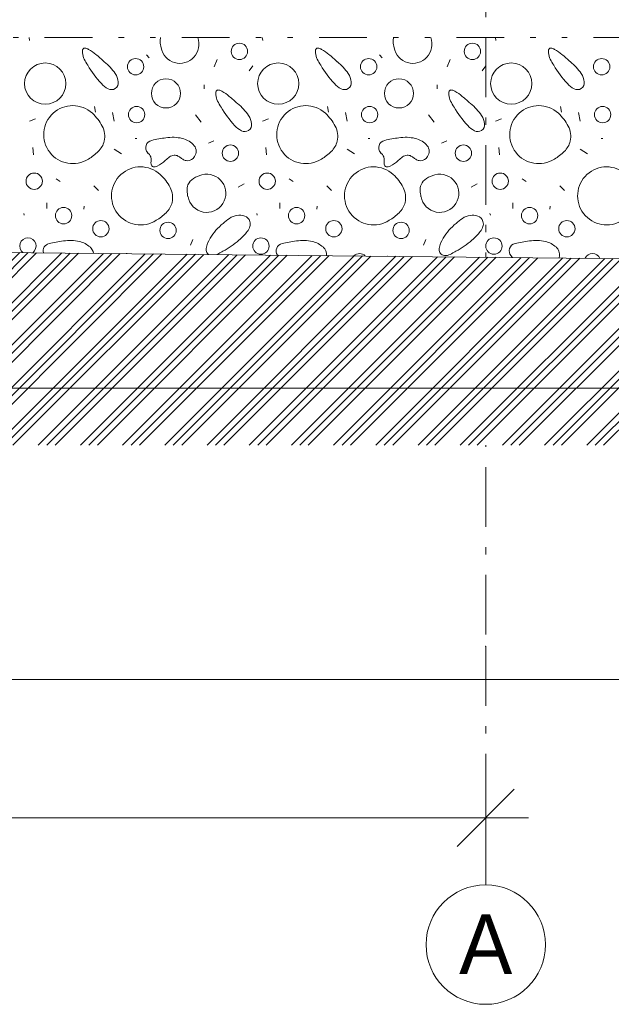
# Model space of a CAD drawing. Header units: millimetres. Extents: x -479461597 to -478645968, y -1101060132 to -1100898045.
# Tile 141 of 145: x -478664610 to -478662131, y -1101050701 to -1101046576. Entities that reach past the tile are written whole.
import ezdxf
from ezdxf.enums import TextEntityAlignment as Align

# ---------------------------------------------------------------- set-up
doc = ezdxf.new("R2010")
doc.units = ezdxf.units.MM
doc.header["$MEASUREMENT"] = 0
for name, pattern in [('Wipeout_Contour', [1000, 0, -1000]), ('Čerchovaná M', [450, 250, -85, 30, -85]), ('Čerchovaná se dvěma tečkami', [575, 200, -110, 22.5, -110, 22.5, -110])]:
    doc.linetypes.add(name, pattern=pattern)
for name, color, linetype in [('Bourané_2D prvky - vyplně', 7, 'Continuous'), ('Bourané_Kóty - SP', 7, 'Continuous'), ('Konstrukční síť', 7, 'Continuous'), ('Kóty - SP', 7, 'Continuous')]:
    doc.layers.add(name, color=color, linetype=linetype)
for name, color, linetype, lineweight, true_color in [('Bourané_2D prvky - vyplně_Pero_č.__40', 7, 'Continuous', 13, 0xc9ca94), ('Bourané_Konstrukce - základy výkop_Pero_č.__109', 7, 'Continuous', 13, 0x6da3d7), ('Bourané_Kóty - SP_Pero_č.__25', 7, 'Continuous', 13, 0x1a4f6e), ('Bourané_Kóty - SP_Pero_č.__45', 7, 'Continuous', 13, 0x1a4f6e), ('Bourané_Kóty - SP_Pero_č.__85', 7, 'Continuous', 13, 0x1a4f6e), ('Konstrukční síť_Pero_č.__81', 7, 'Continuous', 13, 0xa8a8a8), ('Kóty - SP_Pero_č.__25', 7, 'Continuous', 13, 0x1a4f6e), ('Kóty - SP_Pero_č.__45', 7, 'Continuous', 13, 0x1a4f6e), ('Kóty - SP_Pero_č.__85', 7, 'Continuous', 13, 0x1a4f6e)]:
    doc.layers.add(name, color=color, linetype=linetype, lineweight=lineweight, true_color=true_color)
doc.layers.add('Konstrukce - základy podsyp_Pero_č.__96', color=124, linetype='Continuous', lineweight=13)
doc.layers.add('Konstrukční síť_Pero_č.__183', color=7, linetype='Continuous', lineweight=20)
doc.styles.add('GENERATED_STYLE_5', font='txt')
doc.styles.add('GENERATED_STYLE_7', font='txt')
doc.dimstyles.new('GENERATED_STYLE__1', dxfattribs={"dimtxt": 275, "dimasz": 228, "dimexe": 0.18, "dimexo": 400, "dimgap": 0.09, "dimtad": 1, "dimtih": 1, "dimtoh": 1, "dimdec": 0, "dimzin": 0, "dimdsep": 46, "dimtxsty": 'GENERATED_STYLE_5', "dimblk": 'ARROWHEAD_6', "dimblk1": 'ARROWHEAD_6', "dimblk2": 'ARROWHEAD_6', "dimcen": 0.09, "dimclrd": 256, "dimclre": 256, "dimclrt": 256, "dimazin": 0, "dimtfac": 1, "dimtdec": 4, "dimtmove": 0, "dimatfit": 3, "dimfxl": 1, "dimtolj": 1, "dimtzin": 0, "dimarcsym": 0})
doc.dimstyles.new('GENERATED_STYLE__5', dxfattribs={"dimtxt": 275, "dimasz": 228, "dimexe": 0.18, "dimexo": 0.0625, "dimgap": 0.09, "dimtad": 1, "dimtih": 1, "dimtoh": 1, "dimdec": 0, "dimzin": 0, "dimdsep": 46, "dimtxsty": 'GENERATED_STYLE_5', "dimblk": 'ARROWHEAD_6', "dimblk1": 'ARROWHEAD_6', "dimblk2": 'ARROWHEAD_6', "dimcen": 0.09, "dimclrd": 256, "dimclre": 256, "dimclrt": 256, "dimazin": 0, "dimtfac": 1, "dimtdec": 4, "dimtmove": 0, "dimatfit": 3, "dimfxl": 1, "dimtolj": 1, "dimtzin": 0, "dimarcsym": 0})
doc.dimstyles.new('GENERATED_STYLE__6', dxfattribs={"dimtxt": 275, "dimasz": 261.25, "dimexe": 0.18, "dimexo": 400, "dimgap": 0.09, "dimtad": 1, "dimtih": 1, "dimtoh": 1, "dimdec": 0, "dimzin": 0, "dimdsep": 46, "dimtxsty": 'GENERATED_STYLE_5', "dimblk": 'ARROWHEAD_6', "dimblk1": 'ARROWHEAD_6', "dimblk2": 'ARROWHEAD_6', "dimcen": 0.09, "dimclrd": 256, "dimclre": 256, "dimclrt": 256, "dimazin": 0, "dimtfac": 1, "dimtdec": 4, "dimtmove": 0, "dimatfit": 3, "dimfxl": 1, "dimtolj": 1, "dimtzin": 0, "dimarcsym": 0})

# ---------------------------------------------------------------- blocks, each defined once
blk = doc.blocks.new('*X179', base_point=(-478662657.7, -1101046200.7))
at = {"layer": 'Bourané_2D prvky - vyplně_Pero_č.__40', "color": 9, "linetype": 'Continuous', "lineweight": 13, "true_color": 0xc9ca94}
for p, q in [((-478664568.6, -1101046662.5), (-478664570.1, -1101046650.7)), ((-478663592.3, -1101046662.5), (-478663593.8, -1101046650.7)), ((-478662616, -1101046662.5), (-478662617.4, -1101046650.7)), ((-478664079.4, -1101046723.3), (-478664067.5, -1101046735.2)), ((-478663103, -1101046723.3), (-478663091.2, -1101046735.2)), ((-478663783.3, -1101046742.3), (-478663795.1, -1101046773.1)), ((-478663648.3, -1101046789.6), (-478663634.1, -1101046768.3)), ((-478662807, -1101046742.3), (-478662818.8, -1101046773.1)), ((-478662672, -1101046789.6), (-478662657.7, -1101046768.3)), ((-478663837.8, -1101046848.9), (-478663837.8, -1101046865.4)), ((-478662861.4, -1101046848.9), (-478662861.4, -1101046865.4)), ((-478664297.3, -1101046938.9), (-478664292.5, -1101046962.6)), ((-478664221.5, -1101046964.9), (-478664214.4, -1101047000.4)), ((-478663849.6, -1101047005.2), (-478663873.3, -1101046974.4)), ((-478663321, -1101046938.9), (-478663316.2, -1101046962.6)), ((-478663245.2, -1101046964.9), (-478663238.1, -1101047000.4)), ((-478662873.3, -1101047005.2), (-478662897, -1101046974.4)), ((-478662344.6, -1101046938.9), (-478662339.9, -1101046962.6)), ((-478662268.8, -1101046964.9), (-478662261.7, -1101047000.4)), ((-478664543.6, -1101046991), (-478664569.7, -1101047000.4)), ((-478663567.3, -1101046991), (-478663593.3, -1101047000.4)), ((-478662591, -1101046991), (-478662617, -1101047000.4)), ((-478664126.7, -1101047073.9), (-478664119.6, -1101047073.9)), ((-478663818.8, -1101047092.8), (-478663797.5, -1101047083.4)), ((-478663150.4, -1101047073.9), (-478663143.3, -1101047073.9)), ((-478662842.5, -1101047092.8), (-478662821.2, -1101047083.4)), ((-478662174.1, -1101047073.9), (-478662167, -1101047073.9)), ((-478664555.2, -1101047111.5), (-478664552.9, -1101047142.3)), ((-478664214.7, -1101047118.2), (-478664183.9, -1101047137.2)), ((-478663578.9, -1101047111.5), (-478663576.5, -1101047142.3)), ((-478663238.4, -1101047118.2), (-478663207.6, -1101047137.2)), ((-478662602.6, -1101047111.5), (-478662600.2, -1101047142.3)), ((-478662262, -1101047118.2), (-478662231.2, -1101047137.2)), ((-478664457.7, -1101047242.5), (-478664440.9, -1101047253.3)), ((-478663669.2, -1101047262.9), (-478663695.2, -1101047277.1)), ((-478663481.4, -1101047242.5), (-478663464.6, -1101047253.3)), ((-478662692.9, -1101047262.9), (-478662718.9, -1101047277.1)), ((-478662505, -1101047242.5), (-478662488.3, -1101047253.3)), ((-478664299.6, -1101047272), (-478664280.7, -1101047290.9)), ((-478663323.3, -1101047272), (-478663304.4, -1101047290.9)), ((-478662347, -1101047272), (-478662328.1, -1101047290.9)), ((-478664496.2, -1101047366.7), (-478664496.2, -1101047343)), ((-478663519.9, -1101047366.7), (-478663519.9, -1101047343)), ((-478662543.6, -1101047366.7), (-478662543.6, -1101047343)), ((-478664591, -1101047395.1), (-478664593.3, -1101047388)), ((-478664342.3, -1101047369.1), (-478664339.9, -1101047357.2)), ((-478663614.7, -1101047395.1), (-478663617, -1101047388)), ((-478663366, -1101047369.1), (-478663363.6, -1101047357.2)), ((-478662638.3, -1101047395.1), (-478662640.7, -1101047388)), ((-478662389.6, -1101047369.1), (-478662387.3, -1101047357.2)), ((-478663885.1, -1101047497), (-478663894.6, -1101047520.7)), ((-478662908.8, -1101047497), (-478662918.3, -1101047520.7)), ((-478663069.9, -1101047565.7), (-478663067.6, -1101047566.7))]:
    blk.add_line(p, q, dxfattribs=at)
for centre, radius in [((-478663689.6, -1101046708.4), 34.3), ((-478662713.3, -1101046708.4), 34.3), ((-478664503.4, -1101046843.4), 86.5), ((-478664124.6, -1101046772.8), 34.3), ((-478663527.1, -1101046843.4), 86.5), ((-478663148.2, -1101046772.8), 34.3), ((-478662550.8, -1101046843.4), 86.5), ((-478662171.9, -1101046772.8), 34.3), ((-478663997.4, -1101046884.4), 61.2), ((-478663021.1, -1101046884.4), 61.2), ((-478664120.4, -1101046973.2), 34.3), ((-478663144.1, -1101046973.2), 34.3), ((-478662167.8, -1101046973.2), 34.3), ((-478663727.4, -1101047134.9), 34.3), ((-478662751.1, -1101047134.9), 34.3), ((-478664549.6, -1101047252.3), 34.3), ((-478663573.3, -1101047252.3), 34.3), ((-478662597, -1101047252.3), 34.3), ((-478664426.5, -1101047396.6), 34.3), ((-478663450.1, -1101047396.6), 34.3), ((-478662473.8, -1101047396.6), 34.3), ((-478664270.3, -1101047451.5), 34.3), ((-478663988.6, -1101047458.5), 34.3), ((-478663294, -1101047451.5), 34.3), ((-478663012.3, -1101047458.5), 34.3), ((-478662317.7, -1101047451.5), 34.3), ((-478663599.8, -1101047524), 34.3), ((-478662623.4, -1101047524), 34.3)]:
    blk.add_circle(centre, radius, dxfattribs=at)
for centre, radius, start, end in [((-478663961.3, -1101046664.4), 60.4, 166.8265, 183.2347), ((-478663881.9, -1101046660), 140, 183.2095, 193.7302), ((-478663939.2, -1101046678.7), 79.9, 190.4282, 20.57), ((-478662985, -1101046664.4), 60.4, 166.8265, 183.2347), ((-478662905.6, -1101046660), 140, 183.2095, 193.7302), ((-478662962.9, -1101046678.7), 79.9, 190.4282, 20.57), ((-478664312.7, -1101046710.1), 35.1, 166.9916, 187.7906), ((-478664267.9, -1101046705.9), 80.1, 186.4296, 206.157), ((-478664334.9, -1101046705.3), 12.4, 144.5812, 165.7924), ((-478664338.4, -1101046702.9), 8.15, 116.4425, 143.7464), ((-478664337.9, -1101046704.4), 9.77, 91.5878, 115.1953), ((-478664337.7, -1101046712.5), 17.9, 76.2622, 91.634), ((-478664345.2, -1101046740.9), 47.3, 60.0923, 75.5611), ((-478664422.8, -1101046877), 203.9, 49.777, 60.2392), ((-478664878.5, -1101047442.6), 930.2, 47.9748, 50.8493), ((-478663336.4, -1101046710.1), 35.1, 166.9916, 187.7906), ((-478663291.6, -1101046705.9), 80.1, 186.4296, 206.157), ((-478663358.6, -1101046705.3), 12.4, 144.5812, 165.7924), ((-478663362.1, -1101046702.9), 8.15, 116.4425, 143.7464), ((-478663361.6, -1101046704.4), 9.77, 91.5878, 115.1953), ((-478663361.3, -1101046712.5), 17.9, 76.2622, 91.634), ((-478663368.9, -1101046740.9), 47.3, 60.0923, 75.5611), ((-478663446.5, -1101046877), 203.9, 49.777, 60.2392), ((-478663902.2, -1101047442.6), 930.2, 47.9748, 50.8493), ((-478662360.1, -1101046710.1), 35.1, 166.9916, 187.7906), ((-478662315.3, -1101046705.9), 80.1, 186.4296, 206.157), ((-478662382.2, -1101046705.3), 12.4, 144.5812, 165.7924), ((-478662385.8, -1101046702.9), 8.15, 116.4425, 143.7464), ((-478662385.3, -1101046704.4), 9.77, 91.5878, 115.1953), ((-478662385, -1101046712.5), 17.9, 76.2622, 91.634), ((-478662392.6, -1101046740.9), 47.3, 60.0923, 75.5611), ((-478662470.2, -1101046877), 203.9, 49.777, 60.2392), ((-478662925.8, -1101047442.6), 930.2, 47.9748, 50.8493), ((-478664133.5, -1101046639.1), 230.1, 206.3304, 213.6244), ((-478663936.7, -1101046538.6), 450.4, 210.4057, 222.5965), ((-478664396.9, -1101046927.1), 225.2, 33.8343, 51.1866), ((-478663157.2, -1101046639.1), 230.1, 206.3304, 213.6244), ((-478662960.4, -1101046538.6), 450.4, 210.4057, 222.5965), ((-478663420.6, -1101046927.1), 225.2, 33.8343, 51.1866), ((-478662180.9, -1101046639.1), 230.1, 206.3304, 213.6244), ((-478661984, -1101046538.6), 450.4, 210.4057, 222.5965), ((-478662444.3, -1101046927.1), 225.2, 33.8343, 51.1866), ((-478664276.8, -1101046845.2), 79.8, 6.3813, 32.9796), ((-478663300.5, -1101046845.2), 79.8, 6.3813, 32.9796), ((-478662324.1, -1101046845.2), 79.8, 6.3813, 32.9796), ((-478664194.9, -1101046776.5), 99.3, 222.3712, 243.0633), ((-478664227.3, -1101046839.9), 30, 305.4921, 6.9034), ((-478663218.6, -1101046776.5), 99.3, 222.3712, 243.0633), ((-478663250.9, -1101046839.9), 30, 305.4921, 6.9034), ((-478662242.2, -1101046776.5), 99.3, 222.3712, 243.0633), ((-478662274.6, -1101046839.9), 30, 305.4921, 6.9034), ((-478664225.5, -1101046837.4), 31.2, 242.6052, 300.2402), ((-478663754.1, -1101046885.7), 35.1, 166.9916, 187.7906), ((-478663709.3, -1101046881.5), 80.1, 186.4296, 206.157), ((-478663776.3, -1101046880.9), 12.4, 144.5812, 165.7924), ((-478663779.8, -1101046878.5), 8.15, 116.4425, 143.7464), ((-478663779.3, -1101046880), 9.77, 91.5878, 115.1953), ((-478663779, -1101046888.1), 17.9, 76.2622, 91.634), ((-478663786.6, -1101046916.5), 47.3, 60.0923, 75.5611), ((-478663864.2, -1101047052.5), 203.9, 49.777, 60.2392), ((-478664319.8, -1101047618.2), 930.2, 47.9748, 50.8493), ((-478663249.2, -1101046837.4), 31.2, 242.6052, 300.2402), ((-478662777.8, -1101046885.7), 35.1, 166.9916, 187.7906), ((-478662733, -1101046881.5), 80.1, 186.4296, 206.157), ((-478662799.9, -1101046880.9), 12.4, 144.5812, 165.7924), ((-478662803.5, -1101046878.5), 8.15, 116.4425, 143.7464), ((-478662803, -1101046880), 9.77, 91.5878, 115.1953), ((-478662802.7, -1101046888.1), 17.9, 76.2622, 91.634), ((-478662810.3, -1101046916.5), 47.3, 60.0923, 75.5611), ((-478662887.9, -1101047052.5), 203.9, 49.777, 60.2392), ((-478663343.5, -1101047618.2), 930.2, 47.9748, 50.8493), ((-478662272.9, -1101046837.4), 31.2, 242.6052, 300.2402), ((-478664388.2, -1101047057.2), 121.6, 47.4454, 302.6151), ((-478663574.9, -1101046814.7), 230.1, 206.3304, 213.6244), ((-478663838.3, -1101047102.7), 225.2, 33.8343, 51.1866), ((-478663411.9, -1101047057.2), 121.6, 47.4454, 302.6151), ((-478662598.6, -1101046814.7), 230.1, 206.3304, 213.6244), ((-478662862, -1101047102.7), 225.2, 33.8343, 51.1866), ((-478662435.6, -1101047057.2), 121.6, 47.4454, 302.6151), ((-478664442.4, -1101047115.2), 201, 27.7394, 47.2569), ((-478663378.1, -1101046714.2), 450.4, 210.4057, 222.5965), ((-478663718.2, -1101047020.8), 79.8, 6.3813, 32.9796), ((-478663466.1, -1101047115.2), 201, 27.7394, 47.2569), ((-478662401.7, -1101046714.2), 450.4, 210.4057, 222.5965), ((-478662741.8, -1101047020.8), 79.8, 6.3813, 32.9796), ((-478662489.8, -1101047115.2), 201, 27.7394, 47.2569), ((-478663636.3, -1101046952.1), 99.3, 222.3712, 243.0633), ((-478663668.6, -1101047015.5), 30, 305.4921, 6.9034), ((-478662659.9, -1101046952.1), 99.3, 222.3712, 243.0633), ((-478662692.3, -1101047015.5), 30, 305.4921, 6.9034), ((-478664346.3, -1101047064.9), 92.5, 347.7666, 27.8507), ((-478663666.9, -1101047013), 31.2, 242.6052, 300.2402), ((-478663370, -1101047064.9), 92.5, 347.7666, 27.8507), ((-478662690.6, -1101047013), 31.2, 242.6052, 300.2402), ((-478662393.7, -1101047064.9), 92.5, 347.7666, 27.8507), ((-478664349, -1101047059.5), 96.3, 314.7779, 344.9961), ((-478664050.6, -1101047112), 31.5, 102.3324, 221.6658), ((-478663942.5, -1101047544), 476.8, 96.6259, 103.9434), ((-478663971, -1101047249.4), 181.1, 76.9848, 98.4191), ((-478663959.4, -1101047188.6), 119.2, 60.5831, 75.8236), ((-478663934.1, -1101047146.2), 69.8, 37.6475, 61.5974), ((-478663911.4, -1101047127.3), 40.4, 327.0376, 36.1209), ((-478663372.6, -1101047059.5), 96.3, 314.7779, 344.9961), ((-478663074.3, -1101047112), 31.5, 102.3324, 221.6658), ((-478662966.2, -1101047544), 476.8, 96.6259, 103.9434), ((-478662994.7, -1101047249.4), 181.1, 76.9848, 98.4191), ((-478662983.1, -1101047188.6), 119.2, 60.5831, 75.8236), ((-478662957.7, -1101047146.2), 69.8, 37.6475, 61.5974), ((-478662935.1, -1101047127.3), 40.4, 327.0376, 36.1209), ((-478662396.3, -1101047059.5), 96.3, 314.7779, 344.9961), ((-478664422.2, -1101046985.9), 200.1, 299.8029, 314.8134), ((-478664140.5, -1101047199.4), 93.8, 36.3442, 45.0506), ((-478664089, -1101047161.3), 29.8, 9.2485, 36.0448), ((-478663959.3, -1101047182.6), 39.5, 96.3875, 125.8548), ((-478663962, -1101047174.8), 31.5, 62.2902, 93.1672), ((-478663445.8, -1101046985.9), 200.1, 299.8029, 314.8134), ((-478663164.2, -1101047199.4), 93.8, 36.3442, 45.0506), ((-478663112.7, -1101047161.3), 29.8, 9.2485, 36.0448), ((-478662983, -1101047182.6), 39.5, 96.3875, 125.8548), ((-478662985.7, -1101047174.8), 31.5, 62.2902, 93.1672), ((-478662469.5, -1101046985.9), 200.1, 299.8029, 314.8134), ((-478664015.1, -1101047174.4), 45.1, 172.1101, 189.0874), ((-478664111, -1101047161.7), 51.7, 352.8034, 5.8388), ((-478664044.7, -1101047178.9), 15.1, 189.971, 219.9454), ((-478664089.8, -1101047073.5), 128.1, 295.4669, 314.5735), ((-478663891.9, -1101047279.1), 157.3, 125.1766, 133.3696), ((-478663990.7, -1101047227.8), 91.8, 52.6959, 61.7729), ((-478663873.2, -1101047072.6), 102.9, 232.9934, 240.456), ((-478663906.6, -1101047131.1), 35.6, 240.8322, 267.0065), ((-478663908.1, -1101047130.8), 35.8, 269.5174, 328.7918), ((-478663038.8, -1101047174.4), 45.1, 172.1101, 189.0874), ((-478663134.7, -1101047161.7), 51.7, 352.8034, 5.8388), ((-478663068.4, -1101047178.9), 15.1, 189.971, 219.9454), ((-478663113.5, -1101047073.5), 128.1, 295.4669, 314.5735), ((-478662915.5, -1101047279.1), 157.3, 125.1766, 133.3696), ((-478663014.4, -1101047227.8), 91.8, 52.6959, 61.7729), ((-478662896.8, -1101047072.6), 102.9, 232.9934, 240.456), ((-478662930.3, -1101047131.1), 35.6, 240.8322, 267.0065), ((-478662931.8, -1101047130.8), 35.8, 269.5174, 328.7918), ((-478664104, -1101047313.8), 121.6, 47.4454, 302.6151), ((-478664048.4, -1101047181.3), 10.8, 222.4728, 257.5463), ((-478664047, -1101047173.7), 18.5, 258.5237, 281.5295), ((-478664050.9, -1101047152.1), 40.5, 280.7953, 293.5363), ((-478664158.1, -1101047371.8), 201, 27.7394, 47.2569), ((-478663826.5, -1101047303), 79.9, 190.4282, 104.6294), ((-478663809.5, -1101047361.1), 140.5, 105.3821, 120.9077), ((-478663127.7, -1101047313.8), 121.6, 47.4454, 302.6151), ((-478663072, -1101047181.3), 10.8, 222.4728, 257.5463), ((-478663070.7, -1101047173.7), 18.5, 258.5237, 281.5295), ((-478663074.6, -1101047152.1), 40.5, 280.7953, 293.5363), ((-478663181.8, -1101047371.8), 201, 27.7394, 47.2569), ((-478662850.2, -1101047303), 79.9, 190.4282, 104.6294), ((-478662833.2, -1101047361.1), 140.5, 105.3821, 120.9077), ((-478662151.3, -1101047313.8), 121.6, 47.4454, 302.6151), ((-478663848.7, -1101047288.7), 60.4, 159.3574, 183.2347), ((-478663852, -1101047290.4), 57.9, 120.7918, 156.6671), ((-478662872.3, -1101047288.7), 60.4, 159.3574, 183.2347), ((-478662875.7, -1101047290.4), 57.9, 120.7918, 156.6671), ((-478664062.1, -1101047321.5), 92.5, 347.7666, 27.8507), ((-478663769.2, -1101047284.3), 140, 183.2095, 193.7302), ((-478663085.7, -1101047321.5), 92.5, 347.7666, 27.8507), ((-478662792.9, -1101047284.3), 140, 183.2095, 193.7302), ((-478664064.7, -1101047316.2), 96.3, 314.7779, 344.9961), ((-478663088.4, -1101047316.2), 96.3, 314.7779, 344.9961), ((-478664137.9, -1101047242.6), 200.1, 299.8029, 314.8134), ((-478663161.6, -1101047242.6), 200.1, 299.8029, 314.8134), ((-478663591.8, -1101047628), 259.5, 129.9016, 148.2696), ((-478663618.7, -1101047581.9), 207.1, 122.8427, 132.3696), ((-478663684.1, -1101047480.5), 86.5, 100.496, 122.8825), ((-478663688.8, -1101047454.9), 60.4, 68.6646, 100.5486), ((-478663680, -1101047432.6), 36.5, 19.3509, 68.7902), ((-478663680.2, -1101047431.4), 36.2, 341.8983, 17.4009), ((-478662615.5, -1101047628), 259.5, 129.9016, 148.2696), ((-478662642.4, -1101047581.9), 207.1, 122.8427, 132.3696), ((-478662707.8, -1101047480.5), 86.5, 100.496, 122.8825), ((-478662712.5, -1101047454.9), 60.4, 68.6646, 100.5486), ((-478662703.7, -1101047432.6), 36.5, 19.3509, 68.7902), ((-478662703.9, -1101047431.4), 36.2, 341.8983, 17.4009), ((-478663853.9, -1101047308.6), 250.4, 310.4067, 321.8671), ((-478663710.8, -1101047420.4), 68.8, 321.4678, 341.1053), ((-478662877.6, -1101047308.6), 250.4, 310.4067, 321.8671), ((-478662734.5, -1101047420.4), 68.8, 321.4678, 341.1053), ((-478664576.1, -1101047524), 34.3, 305.95, 232.9041), ((-478664480.5, -1101047544.3), 31.5, 102.3324, 194.6121), ((-478664372.4, -1101047976.3), 476.8, 96.6259, 103.9434), ((-478664400.9, -1101047681.7), 181.1, 76.9848, 98.4191), ((-478664382.5, -1101047604), 101.2, 48.7194, 77.2156), ((-478663722.1, -1101047549.8), 107.6, 147.1941, 171.5945), ((-478663954.6, -1101047188.4), 407.2, 298.7034, 310.2276), ((-478663504.2, -1101047544.3), 31.5, 102.3324, 214.2854), ((-478663396, -1101047976.3), 476.8, 96.6259, 103.9434), ((-478663424.5, -1101047681.7), 181.1, 76.9848, 98.4191), ((-478663406.2, -1101047604), 101.2, 48.7194, 77.2156), ((-478662745.8, -1101047549.8), 107.6, 147.1941, 171.5945), ((-478662978.3, -1101047188.4), 407.2, 298.7034, 310.2276), ((-478662527.9, -1101047544.3), 31.5, 102.3324, 221.6658), ((-478662419.7, -1101047976.3), 476.8, 96.6259, 103.9434), ((-478662448.2, -1101047681.7), 181.1, 76.9848, 98.4191), ((-478662429.9, -1101047604), 101.2, 48.7194, 77.2156), ((-478664343.5, -1101047560.2), 42.5, 7.8767, 49.2414), ((-478664162.7, -1101047590), 34.3, 86.6501, 92.204), ((-478663797.3, -1101047538.7), 31.5, 171.5409, 204.3302), ((-478663806.6, -1101047541.1), 22.1, 208.5693, 234.6293), ((-478663836.8, -1101047437.9), 132.1, 293.085, 302.0672), ((-478662274.2, -1101050121.3), 2973.1, 119.9631, 120.1316), ((-478663367.1, -1101047560.2), 42.5, 354.6817, 49.2414), ((-478663186.4, -1101047590), 34.3, 45.0107, 133.8434), ((-478662821, -1101047538.7), 31.5, 171.5409, 204.3302), ((-478662830.3, -1101047541.1), 22.1, 208.5693, 254.5479), ((-478662860.5, -1101047437.9), 132.1, 291.1304, 302.0672), ((-478661297.8, -1101050121.3), 2973.1, 119.9631, 120.1316), ((-478662390.8, -1101047560.2), 42.5, 349.4857, 49.2414), ((-478662210.1, -1101047590), 34.3, 24.8769, 153.9772), ((-478662826.4, -1101047526.2), 37.6, 254.8791, 291.2132), ((-478662621.3, -1101047634.9), 98.6, 39.6853, 44.9083), ((-478662387, -1101047560.6), 38.7, 339.9224, 349.044)]:
    blk.add_arc(centre, radius, start, end, dxfattribs=at)
blk = doc.blocks.new('výplň_4_6', base_point=(-478662657.7, -1101046200.7))
at = {"color": 254, "linetype": 'Wipeout_Contour', "lineweight": 0, "ltscale": 24011978990.64953}
blk.add_wipeout([(-478688055.8, -1101047000.7), (-478688055.8, -1101047050.7), (-478687945.3, -1101047050.7), (-478687748.9, -1101047247), (-478687712.7, -1101047354.7), (-478691005.8, -1101047375.5), (-478691005.8, -1101047426.3), (-478687663.7, -1101047528.4), (-478687575.4, -1101047849.4), (-478687316.7, -1101047849.4), (-478687241.1, -1101047641.4), (-478674683, -1101047450.5), (-478661207.3, -1101047585.3), (-478661104.7, -1101047958.3), (-478660810.4, -1101047958.3), (-478660705.3, -1101047576), (-478659572, -1101047564.7), (-478659555.2, -1101046721.3), (-478660657.8, -1101046650.7), (-478688055.8, -1101046650.7)], dxfattribs=at).dxf.layer = 'Bourané_2D prvky - vyplně'
at = {"layer": 'Bourané_2D prvky - vyplně_Pero_č.__40', "color": 9, "linetype": 'Continuous', "lineweight": 13, "true_color": 0xc9ca94}
blk.add_blockref('*X179', (-478662657.7, -1101046200.7), dxfattribs=at)
blk = doc.blocks.new('Standardní značka sítě[32]_6', base_point=(-478662657.8, -1101036200.7))
at = {"layer": 'Konstrukční síť_Pero_č.__183', "color": 7, "linetype": 'Continuous', "lineweight": 20}
blk.add_circle((-478662657.8, -1101050450.7), 250, dxfattribs=at)
at = {"layer": 'Konstrukční síť_Pero_č.__81', "color": 253, "linetype": 'Čerchovaná M', "lineweight": 13, "true_color": 0xa8a8a8}
for p, q in [((-478662657.8, -1101037200.7), (-478662657.8, -1101049200.7)), ((-478662657.8, -1101049200.7), (-478662657.8, -1101050200.7))]:
    blk.add_line(p, q, dxfattribs=at)
blk.add_point((-478662657.8, -1101049200.7), dxfattribs=at)
blk.add_point((-478662657.8, -1101049200.7), dxfattribs=at)
at = {"layer": 'Konstrukční síť_Pero_č.__183', "color": 7, "lineweight": 20, "style": 'GENERATED_STYLE_7'}
for tag, p in [('AC_MarkerText_1_0', (-478662657.8, -1101035949.3)), ('AC_MarkerText_1_1', (-478662657.8, -1101050449.3))]:
    blk.add_attdef(tag, text='', height=250, rotation=360, dxfattribs=at).set_placement(p, align=Align.MIDDLE_CENTER)
blk = doc.blocks.new('*D201', base_point=(-478662657.7, -1101046200.7))
at = {"layer": 'Kóty - SP_Pero_č.__45', "color": 146, "linetype": 'Continuous', "lineweight": 13, "true_color": 0x1a4f6e}
blk.add_line((-478668737.7, -1101049799.1), (-478668977.7, -1101050039.1), dxfattribs=at)
at = {"layer": 'Kóty - SP_Pero_č.__85', "color": 146, "linetype": 'Continuous', "lineweight": 13, "true_color": 0x1a4f6e}
for p, q in [((-478668857.7, -1101050144.1), (-478668857.7, -1101049694.1)), ((-478668857.7, -1101049919.1), (-478662657.9, -1101049919.1))]:
    blk.add_line(p, q, dxfattribs=at)
blk = doc.blocks.new('ARROWHEAD_6')
at = {"color": 0, "linetype": 'Continuous', "lineweight": 0}
for p, q in [((-0.5, -0.5), (0.5, 0.5)), ((0, 0), (-1, 0))]:
    blk.add_line(p, q, dxfattribs=at)
blk = doc.blocks.new('*D202', base_point=(-478662657.7, -1101046200.7))
at = {"layer": 'Kóty - SP_Pero_č.__45', "color": 146, "linetype": 'Continuous', "lineweight": 13, "true_color": 0x1a4f6e}
for p, q in [((-478668737.7, -1101049799.1), (-478668977.7, -1101050039.1)), ((-478662777.9, -1101050039.1), (-478662537.9, -1101049799.1))]:
    blk.add_line(p, q, dxfattribs=at)
at = {"layer": 'Kóty - SP_Pero_č.__85', "color": 146, "linetype": 'Continuous', "lineweight": 13, "true_color": 0x1a4f6e}
for p, q in [((-478662657.9, -1101050144.1), (-478662657.9, -1101049694.1)), ((-478668857.7, -1101049919.1), (-478662657.9, -1101049919.1)), ((-478662657.9, -1101049919.1), (-478662477.9, -1101049919.1))]:
    blk.add_line(p, q, dxfattribs=at)
at = {"layer": 'Kóty - SP_Pero_č.__25', "color": 146, "lineweight": 13, "true_color": 0x1a4f6e, "insert": (-478666153.8, -1101049864.1), "char_height": 275, "attachment_point": 7, "style": 'GENERATED_STYLE_5'}
blk.add_mtext('\\A1;{\\pql;\\fArial Narrow|b0|i0|c238|p34;6\xa0200}', dxfattribs=at)
blk = doc.blocks.new('*D211', base_point=(-478662657.7, -1101046200.7))
at = {"layer": 'Bourané_Kóty - SP_Pero_č.__45', "color": 146, "linetype": 'Continuous', "lineweight": 13, "true_color": 0x1a4f6e}
for p, q in [((-478674545.5, -1101047982), (-478674820.5, -1101048257)), ((-478661095.4, -1101048257), (-478660820.4, -1101047982))]:
    blk.add_line(p, q, dxfattribs=at)
at = {"layer": 'Bourané_Kóty - SP_Pero_č.__85', "color": 146, "linetype": 'Continuous', "lineweight": 13, "true_color": 0x1a4f6e}
for p, q in [((-478674683, -1101048377.3), (-478674683, -1101047719.5)), ((-478660957.9, -1101048377.3), (-478660957.9, -1101047719.5)), ((-478674683, -1101048119.5), (-478660957.9, -1101048119.5)), ((-478660957.9, -1101048119.5), (-478660751.6, -1101048119.5))]:
    blk.add_line(p, q, dxfattribs=at)
at = {"layer": 'Bourané_Kóty - SP_Pero_č.__25', "color": 146, "lineweight": 13, "true_color": 0x1a4f6e, "insert": (-478668304.4, -1101048064.5), "char_height": 275, "attachment_point": 7, "style": 'GENERATED_STYLE_5'}
blk.add_mtext('\\A1;{\\pql;\\fArial Narrow|b0|i0|c238|p34;13\xa0725}', dxfattribs=at)
blk = doc.blocks.new('*D218', base_point=(-478662657.7, -1101046200.7))
at = {"layer": 'Kóty - SP_Pero_č.__45', "color": 146, "linetype": 'Continuous', "lineweight": 13, "true_color": 0x1a4f6e}
for p, q in [((-478674563, -1101049220.5), (-478674803, -1101049460.5)), ((-478659687.7, -1101049460.5), (-478659447.7, -1101049220.5))]:
    blk.add_line(p, q, dxfattribs=at)
at = {"layer": 'Kóty - SP_Pero_č.__85', "color": 146, "linetype": 'Continuous', "lineweight": 13, "true_color": 0x1a4f6e}
for p, q in [((-478674683, -1101049565.5), (-478674683, -1101048940.5)), ((-478659567.7, -1101049740.5), (-478659567.7, -1101049115.5)), ((-478674683, -1101049340.5), (-478659567.7, -1101049340.5)), ((-478659567.7, -1101049340.5), (-478659387.7, -1101049340.5))]:
    blk.add_line(p, q, dxfattribs=at)
at = {"layer": 'Kóty - SP_Pero_č.__25', "color": 146, "lineweight": 13, "true_color": 0x1a4f6e, "insert": (-478667609.3, -1101049285.5), "char_height": 275, "attachment_point": 7, "style": 'GENERATED_STYLE_5'}
blk.add_mtext('\\A1;{\\pql;\\fArial Narrow|b0|i0|c238|p34;15\xa0115}', dxfattribs=at)

msp = doc.modelspace()

# ---------------------------------------------------------------- block references
at = {"layer": 'Bourané_2D prvky - vyplně_Pero_č.__40', "color": 9, "linetype": 'Continuous', "lineweight": 13, "true_color": 0xc9ca94}
msp.add_blockref('výplň_4_6', (-478662657.7, -1101046200.7), dxfattribs=at)

# ---------------------------------------------------------------- dimensions: what is measured, and where the dimension line sits
at = {"layer": 'Kóty - SP', "color": 146, "linetype": 'Continuous', "lineweight": 13, "true_color": 0x1a4f6e}
for base, p1, p2, picture, middle in [((-478662657.8, -1101049919.1), (-478668857.7, -1101049919.1), (-478662657.8, -1101049919.1), '*D202', (-478665681.4, -1101049726.6)), ((-478668857.7083, -1101049919.1346), (-478668857.7443, -1101049919.1346), (-478668857.7083, -1101049919.1346), '*D201', (-478668840.9209, -1101049726.6346))]:
    dim = msp.add_linear_dim(base=base, p1=p1, p2=p2, dimstyle='GENERATED_STYLE__5', dxfattribs=at)
    dim.commit()
    dim.dimension.update_dxf_attribs({"geometry": picture, "text_midpoint": middle, "dimtype": 160})

# ---------------------------------------------------------------- next in the draw order: block references
at = {"layer": 'Konstrukční síť', "color": 7, "linetype": 'Continuous', "lineweight": 20}
ref = msp.add_blockref('Standardní značka sítě[32]_6', (-478662657.8, -1101036200.7), dxfattribs=at)
ref.add_attrib('AC_MarkerText_1_1', 'A', dxfattribs={"layer": 'Konstrukční síť_Pero_č.__183', "color": 7, "lineweight": 20, "height": 250, "rotation": 360, "style": 'GENERATED_STYLE_7'}).set_placement((-478662657.8, -1101050449.3), align=Align.MIDDLE_CENTER)

# ---------------------------------------------------------------- next in the draw order: wipeouts: each hides what was drawn before it
at = {"color": 254, "linetype": 'Wipeout_Contour', "lineweight": 0, "ltscale": 21610787350.26364}
msp.add_wipeout([(-478691916.3, -1101043989.3), (-478691978.8, -1101043989.3), (-478691978.5, -1101048360.2), (-478659567.8, -1101048357.9), (-478659567.8, -1101047564.7), (-478660705.3, -1101047576), (-478660810.4, -1101047958.3), (-478661104.7, -1101047958.3), (-478661207.3, -1101047585.3), (-478674683, -1101047450.5), (-478687243.9, -1101047650.9), (-478687299, -1101047859.2), (-478687593.3, -1101047859.2), (-478687684.4, -1101047527.8), (-478691005.8, -1101047426.3), (-478691005.8, -1101047200.7), (-478691555.8, -1101047200.7), (-478691555.8, -1101044504.1)], dxfattribs=at).dxf.layer = 'Bourané_2D prvky - vyplně'

# ---------------------------------------------------------------- next in the draw order: hatches: boundary and pattern name
at = {"layer": 'Bourané_2D prvky - vyplně_Pero_č.__40', "linetype": 'Continuous', "lineweight": 13, "true_color": 0xc9ca94}
h = msp.add_hatch(dxfattribs=at)
h.set_pattern_fill('Zemina___původní_0006', color=9, style=0, pattern_type=2)
h.set_pattern_definition([(45, (-478662657.75, -1101046200.66), (-88.38835, 88.38835), []), (45, (-478662675.42, -1101046182.98), (-88.38835, 88.38835), []), (45, (-478662693.1, -1101046165.3), (-88.38835, 88.38835), [])])
h.paths.add_polyline_path([(-478691916.3, -1101043989.3), (-478691978.8, -1101043989.3), (-478691978.5, -1101048360.2), (-478659567.8, -1101048357.9), (-478659567.8, -1101047564.7), (-478660705.3, -1101047576), (-478660810.4, -1101047958.3), (-478661104.7, -1101047958.3), (-478661207.3, -1101047585.3), (-478674683, -1101047450.5), (-478687243.9, -1101047650.9), (-478687299, -1101047859.2), (-478687593.3, -1101047859.2), (-478687684.4, -1101047527.8), (-478691005.8, -1101047426.3), (-478691005.8, -1101047200.7), (-478691555.8, -1101047200.7), (-478691555.8, -1101044504.1)])

# ---------------------------------------------------------------- next in the draw order: linework, layer by layer
at = {"layer": 'Bourané_Konstrukce - základy výkop_Pero_č.__109', "color": 153, "linetype": 'Continuous', "lineweight": 13, "true_color": 0x6da3d7}
msp.add_line((-478661207.3, -1101047585.3), (-478674683, -1101047450.5), dxfattribs=at)
msp.add_line((-478661207.3, -1101047585.3), (-478674683, -1101047450.5), dxfattribs=at)
at = {"layer": 'Konstrukce - základy podsyp_Pero_č.__96', "color": 124, "linetype": 'Čerchovaná se dvěma tečkami', "lineweight": 13}
msp.add_line((-478688655.8, -1101046650.7), (-478660657.8, -1101046650.7), dxfattribs=at)

# ---------------------------------------------------------------- next in the draw order: dimensions: what is measured, and where the dimension line sits
at = {"layer": 'Bourané_Kóty - SP', "color": 146, "linetype": 'Continuous', "lineweight": 13, "true_color": 0x1a4f6e}
dim = msp.add_linear_dim(base=(-478660957.9, -1101048119.5), p1=(-478674683, -1101047450.5), p2=(-478660957.9, -1101047911.6), dimstyle='GENERATED_STYLE__6', dxfattribs=at)
dim.commit()
dim.dimension.update_dxf_attribs({"geometry": '*D211', "text_midpoint": (-478667727.3, -1101047927), "dimtype": 160})
at = {"layer": 'Kóty - SP', "color": 146, "linetype": 'Continuous', "lineweight": 13, "true_color": 0x1a4f6e}
dim = msp.add_linear_dim(base=(-478659567.7, -1101049340.5), p1=(-478674683, -1101047450.5), p2=(-478659567.7, -1101049489.4), dimstyle='GENERATED_STYLE__1', dxfattribs=at)
dim.commit()
dim.dimension.update_dxf_attribs({"geometry": '*D218', "text_midpoint": (-478667032.2, -1101049148), "dimtype": 160})

doc.saveas('drawing.dxf')
